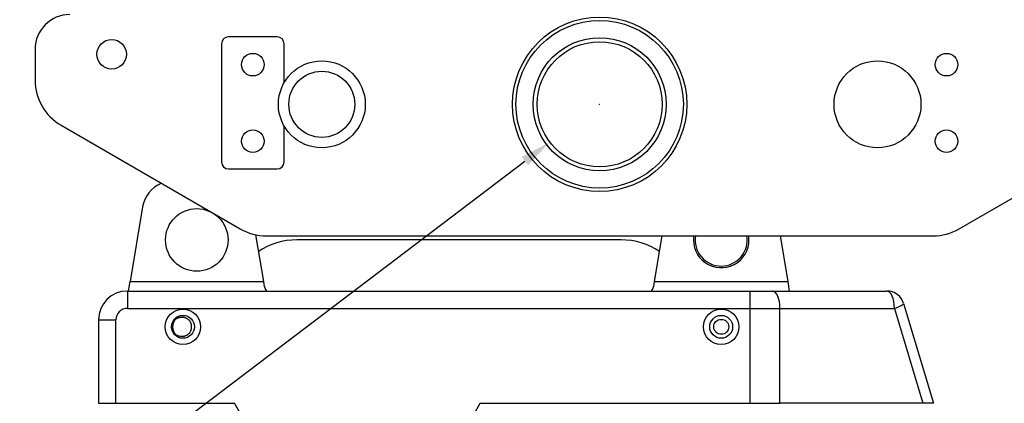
# Model space of a CAD drawing. Header units: millimetres. Extents: x 1618 to 4606, y -976 to 1137.
# Tile 9 of 41: x 2461 to 2745, y 567 to 678. Entities that reach past the tile are written whole.
import ezdxf

# ---------------------------------------------------------------- set-up
doc = ezdxf.new("R2010")
doc.units = ezdxf.units.MM
doc.dimstyles.get("Standard").update_dxf_attribs({"dimtxt": 20, "dimasz": 9, "dimexe": 9, "dimexo": 9, "dimgap": 9, "dimtad": 0, "dimtih": 1, "dimtoh": 1, "dimdsep": 46, "dimtxsty": 'Standard', "dimcen": 0.09, "dimadec": 0, "dimazin": 0, "dimtfac": 1, "dimtofl": 0, "dimtmove": 0, "dimatfit": 3, "dimfxl": 0, "dimtolj": 1, "dimtzin": 0, "dimarcsym": 0})

# ---------------------------------------------------------------- blocks, each defined once
blk = doc.blocks.new('*D14')
at = {"color": 0, "lineweight": -2}
for p, q in [((2555.67, 715.14), (2315.11, 715.14)), ((2324.11, 706.14), (2324.11, 427.28)), ((2324.11, 110.41), (2324.11, 389.28)), ((2620.02, 101.41), (2315.11, 101.41))]:
    blk.add_line(p, q, dxfattribs=at)
at = {"color": 0, "lineweight": 18}
for points in [[(2322.61, 706.14), (2325.61, 706.14), (2324.11, 715.14)], [(2322.61, 110.41), (2325.61, 110.41), (2324.11, 101.41)]]:
    blk.add_solid(points, dxfattribs=at)
at = {"layer": 'Defpoints', "color": 0, "lineweight": 18}
for p in [(2564.67, 715.14), (2324.11, 101.41), (2629.02, 101.41)]:
    blk.add_point(p, dxfattribs=at)
at = {"color": 0, "lineweight": 18, "insert": (2324.11, 408.28), "char_height": 20, "attachment_point": 5}
blk.add_mtext('\\A1;615', dxfattribs=at)
blk = doc.blocks.new('*D18')
at = {"color": 0, "lineweight": -2}
for p, q in [((2628.08, 653.29), (2628.26, 653.29)), ((2628.17, 653.2), (2628.17, 653.38)), ((2464.97, 529.61), (2606.65, 636.98)), ((2442.64, 529.61), (2464.97, 529.61))]:
    blk.add_line(p, q, dxfattribs=at)
at = {"color": 0, "lineweight": 18}
blk.add_solid([(2605.75, 638.18), (2607.56, 635.79), (2613.82, 642.42)], dxfattribs=at)
at = {"layer": 'Defpoints', "color": 0, "lineweight": 18}
for p in [(2642.52, 664.16), (2613.82, 642.42)]:
    blk.add_point(p, dxfattribs=at)
at = {"color": 0, "lineweight": 18, "insert": (2406.97, 529.61), "char_height": 20, "attachment_point": 5}
blk.add_mtext('\\A1;∅36', dxfattribs=at)

msp = doc.modelspace()

# ---------------------------------------------------------------- linework, layer by layer
for p, q in [((2535.301, 672.702), (2521.301, 672.702)), ((2465.605, 669.112), (2465.605, 660.251)), ((2519.301, 670.702), (2519.301, 636.702)), ((2537.301, 659.464), (2537.301, 670.702)), ((2473.105, 647.261), (2524.689, 617.479)), ((2537.301, 636.702), (2537.301, 647.119)), ((2731.651, 617.479), (2783.235, 647.261)), ((2521.301, 634.702), (2535.301, 634.702)), ((2496.579, 623.771), (2492.999, 602.291)), ((2529.083, 615.794), (2531.334, 602.291)), ((2532.189, 615.469), (2724.151, 615.469)), ((2644, 602.291), (2646.196, 615.469)), ((2680.137, 615.469), (2682.333, 602.291)), ((2634.36, 614.291), (2540.981, 614.291)), ((2492.549, 599.591), (2492.999, 602.291)), ((2492.999, 602.291), (2531.334, 602.291)), ((2531.334, 602.291), (2531.471, 601.469)), ((2643.863, 601.469), (2644, 602.291)), ((2644, 602.291), (2682.333, 602.291)), ((2682.333, 602.291), (2682.783, 599.591)), ((2492.17, 599.591), (2671.447, 599.591)), ((2492.17, 599.591), (2492.17, 594.591)), ((2671.447, 599.591), (2677.924, 599.591)), ((2671.447, 599.591), (2671.447, 594.591)), ((2677.924, 599.591), (2710.891, 599.591)), ((2715.681, 596.027), (2724.294, 567.291)), ((2492.17, 594.591), (2671.447, 594.591)), ((2671.447, 594.591), (2671.447, 567.291)), ((2671.447, 594.591), (2680.083, 594.591)), ((2680.083, 594.591), (2713.05, 594.591)), ((2680.083, 567.291), (2680.083, 594.591)), ((2713.05, 594.591), (2721.233, 567.291)), ((2483.87, 591.291), (2483.87, 567.291)), ((2483.87, 591.291), (2488.87, 591.291)), ((2488.87, 567.291), (2488.87, 591.291)), ((2483.87, 567.291), (2488.87, 567.291)), ((2488.87, 567.291), (2523.042, 567.291)), ((2539.324, 539.091), (2523.042, 567.291)), ((2577.512, 539.091), (2593.793, 567.291)), ((2593.793, 567.291), (2671.447, 567.291)), ((2671.447, 567.291), (2680.083, 567.291)), ((2721.233, 567.291), (2680.083, 567.291)), ((2724.294, 567.291), (2721.233, 567.291))]:
    msp.add_line(p, q)
for centre, radius in [((2628.17, 653.291), 25.1), ((2628.17, 653.291), 24.1), ((2487.67, 667.687), 4.25), ((2628.17, 653.291), 19.15), ((2628.17, 653.291), 18), ((2528.301, 664.702), 3.25), ((2728.04, 664.702), 3.25), ((2548.17, 653.291), 12.5), ((2708.17, 653.291), 12.5), ((2548.17, 653.291), 9.5), ((2528.301, 642.702), 3.25), ((2728.04, 642.702), 3.25), ((2512.17, 614.291), 9), ((2508.17, 589.291), 5.1), ((2508.17, 589.291), 3.3), ((2663.17, 589.291), 5.1), ((2663.17, 589.291), 3.3), ((2663.17, 589.291), 2.15)]:
    msp.add_circle(centre, radius)
for centre, radius, start, end in [((2475.605, 669.112), 10, 90, 180), ((2521.301, 670.702), 2, 90, 180), ((2535.301, 670.702), 2, 0, 90), ((2480.605, 660.251), 15, 180, 240), ((2521.301, 636.702), 2, 180, 270), ((2535.301, 636.702), 2, 270, 0), ((2505.457, 622.291), 9, 112.74521, 170.53627), ((2532.189, 630.469), 15, 240, 270), ((2663.17, 614.291), 8, 171.53438, 180), ((2663.17, 614.291), 8, 180, 8.46), ((2663.17, 614.291), 7.519, 170.98875, 270), ((2663.17, 614.291), 7.519, 270, 9.01125), ((2724.151, 630.469), 15, 270, 300), ((2540.981, 594.291), 20, 89.99999, 123.66861), ((2634.36, 594.291), 20, 56.35395, 90.00001), ((2536.403, 602.291), 5, 189.46373, 212.68394), ((2638.931, 602.291), 5, 327.31594, 350.53768), ((2492.17, 591.291), 8.3, 90, 180), ((2710.891, 594.591), 5, 16.68495, 90), ((2492.17, 591.291), 3.3, 90, 180), ((2508.17, 589.291), 3, 130.27987, 229.72013), ((2508.17, 589.291), 2.5, 333.64991, 26.35056)]:
    msp.add_arc(centre, radius, start, end)
for centre, major_axis, ratio, start_param in [((2677.924, 594.591), (0, 5), 0.4317759, 4.712389), ((2710.891, 594.591), (0, 5), 0.4317759, 4.712389), ((2710.891, 594.591), (4.789, 1.436), 0.1361583, 5.1387905)]:
    msp.add_ellipse(centre, major_axis=major_axis, ratio=ratio, start_param=start_param, end_param=6.2831853)
for points, knots in [([(2506.231, 591.58), (2506.317, 591.64), (2506.494, 591.751), (2506.681, 591.842), (2506.873, 591.923), (2506.971, 591.959), (2507.097, 591.997), (2507.122, 592.004), (2507.173, 592.018), (2507.249, 592.037), (2507.326, 592.054), (2507.479, 592.082), (2507.582, 592.095), (2507.79, 592.111), (2507.894, 592.113), (2508.025, 592.108), (2508.051, 592.107), (2508.103, 592.104), (2508.13, 592.101), (2508.208, 592.094), (2508.26, 592.088), (2508.415, 592.064), (2508.517, 592.043), (2508.717, 591.989), (2508.816, 591.957), (2508.938, 591.909), (2508.962, 591.899), (2509.011, 591.878), (2509.035, 591.867), (2509.106, 591.834), (2509.153, 591.811), (2509.291, 591.736), (2509.38, 591.682), (2509.55, 591.563), (2509.632, 591.498), (2509.729, 591.411), (2509.749, 591.393), (2509.787, 591.357), (2509.806, 591.339), (2509.862, 591.283), (2509.897, 591.244), (2510.001, 591.127), (2510.065, 591.045), (2510.182, 590.873), (2510.235, 590.784), (2510.307, 590.644), (2510.33, 590.596), (2510.373, 590.499), (2510.392, 590.451), (2510.41, 590.401)], [0, 0, 0, 0, 0.0625, 0.125, 0.125, 0.1875, 0.1875, 0.203125, 0.203125, 0.21875, 0.25, 0.25, 0.3125, 0.3125, 0.375, 0.375, 0.390625, 0.390625, 0.40625, 0.40625, 0.4375, 0.4375, 0.5, 0.5, 0.5625, 0.5625, 0.578125, 0.578125, 0.59375, 0.59375, 0.625, 0.625, 0.6875, 0.6875, 0.75, 0.75, 0.765625, 0.765625, 0.78125, 0.78125, 0.8125, 0.8125, 0.875, 0.875, 0.9375, 0.9375, 0.96875, 0.96875, 1, 1, 1, 1]), ([(2510.41, 588.182), (2510.374, 588.083), (2510.332, 587.987), (2510.237, 587.802), (2510.184, 587.712), (2510.095, 587.583), (2510.065, 587.541), (2510.016, 587.478), (2510, 587.458), (2509.966, 587.417), (2509.949, 587.397), (2509.863, 587.299), (2509.789, 587.225), (2509.634, 587.087), (2509.553, 587.022), (2509.445, 586.947), (2509.424, 586.932), (2509.38, 586.903), (2509.358, 586.889), (2509.291, 586.848), (2509.245, 586.822), (2509.108, 586.748), (2508.919, 586.66), (2508.721, 586.594), (2508.594, 586.56), (2508.569, 586.554), (2508.517, 586.542), (2508.441, 586.524), (2508.364, 586.511), (2508.209, 586.487), (2508.106, 586.478), (2507.898, 586.47), (2507.794, 586.472), (2507.636, 586.483), (2507.584, 586.489), (2507.48, 586.502), (2507.429, 586.51), (2507.173, 586.557), (2506.974, 586.617), (2506.732, 586.719), (2506.684, 586.741), (2506.59, 586.787), (2506.543, 586.811), (2506.406, 586.887), (2506.317, 586.942), (2506.231, 587.003)], [0, 0, 0, 0, 0.0625, 0.0625, 0.125, 0.125, 0.15625, 0.15625, 0.171875, 0.171875, 0.1875, 0.1875, 0.25, 0.25, 0.3125, 0.3125, 0.328125, 0.328125, 0.34375, 0.34375, 0.375, 0.375, 0.4375, 0.5, 0.5, 0.515625, 0.515625, 0.53125, 0.5625, 0.5625, 0.625, 0.625, 0.6875, 0.6875, 0.71875, 0.71875, 0.75, 0.75, 0.875, 0.875, 0.90625, 0.90625, 0.9375, 0.9375, 1, 1, 1, 1])]:
    msp.add_open_spline(points, degree=3, knots=knots)

# ---------------------------------------------------------------- dimensions: what is measured, and where the dimension line sits
at = {"lineweight": 18}
dim = msp.add_linear_dim(base=(2324.11, 101.414), p1=(2564.67, 715.145), p2=(2629.024, 101.414), angle=90, text='615', dimstyle='Standard', dxfattribs=at)
dim.commit()
dim.dimension.update_dxf_attribs({"geometry": '*D14', "text_midpoint": (2324.11, 408.279)})
dim = msp.add_diameter_dim_2p(p1=(2642.516, 664.164), p2=(2613.825, 642.419), dimstyle='Standard', dxfattribs=at)
dim.commit()
dim.dimension.update_dxf_attribs({"geometry": '*D18', "text_midpoint": (2406.973, 529.606), "dimtype": 163})

doc.saveas('drawing.dxf')
